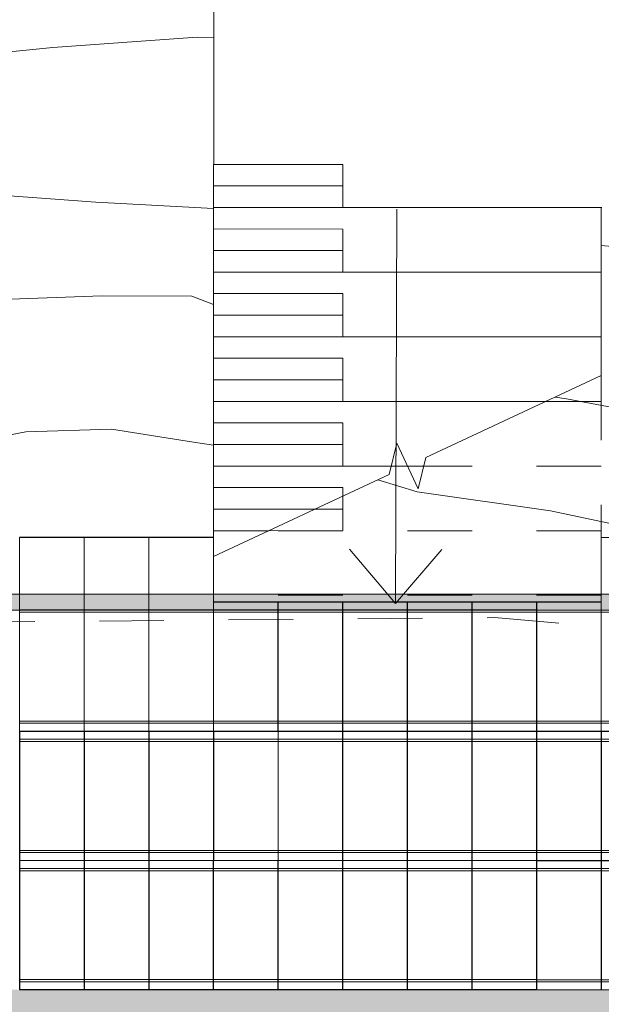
# Model space of a CAD drawing. Header units: metres. Extents: x -373759 to -373409, y 810976 to 811228.
# Tile 70 of 153: x -373604 to -373595, y 811110 to 811125. Entities that reach past the tile are written whole.
import ezdxf

# ---------------------------------------------------------------- set-up
doc = ezdxf.new("R2010")
doc.units = ezdxf.units.M
doc.header["$XCLIPFRAME"] = 2
doc.linetypes.add('TRAÇO 1mm', pattern=[2, 1, -1])
for name, color, linetype, lineweight, true_color in [('A-DETL', 7, 'Continuous', 5, 0x00a600), ('BASE ALAMEDA JULIO MULLER 1_explodidoR01_dwg', 7, 'Continuous', 5, 0x767676), ('Curva_Intermediária', 7, 'Continuous', 9, 0x656565), ('Curva_Mestra', 7, 'Continuous', 40, 0xa55200)]:
    doc.layers.add(name, color=color, linetype=linetype, lineweight=lineweight, true_color=true_color)
for name, color, linetype, lineweight in [('A-FLOR', 7, 'Continuous', 5), ('A-FLOR-PATT', 7, 'Continuous', 5), ('A-GENM', 7, 'Continuous', 5), ('I-WALL', 7, 'Continuous', 5), ('S-STRS', 7, 'Continuous', 5), ('S-STRS-MBND', 7, 'TRAÇO 1mm', 5)]:
    doc.layers.add(name, color=color, linetype=linetype, lineweight=lineweight)
picture_1 = doc.add_image_def('image1.jpg', size_in_pixel=(999, 584))

# ---------------------------------------------------------------- blocks, each defined once
blk = doc.blocks.new('BASE ALAMEDA JULIO MULLER 1_explodidoR01_dwg-478056-PISTA INFERIOR PARTE 1')
at = {"layer": 'Curva_Intermediária', "color": 9, "lineweight": 5, "true_color": 0xc0c0c0, "flags": 128}
for points in [[(25895, 892048), (25645, 892126), (23453, 892582), (21613, 892910), (19260, 893270), (17245, 893702), (15204, 894118), (13677, 894454), (11709, 894782), (9444, 895302), (6285, 895926), (2578, 896683), (1375, 896669), (172, 896655)], [(24762, 888078), (24476, 888294), (23140, 888678), (21341, 889118), (20915, 889173)], [(24168, 885984), (23885, 886110), (22716, 886654), (21429, 886974), (20318, 887068)], [(34726, 882894), (34693, 882910), (33029, 883702), (31277, 884358), (29621, 885182), (29459, 885257)], [(30706, 882646), (30581, 882702), (28909, 883582), (27005, 884430), (26467, 884774)]]:
    blk.add_lwpolyline(points, dxfattribs=at)
at = {"layer": 'Curva_Mestra', "color": 9, "lineweight": 5, "true_color": 0xc0c0c0, "flags": 128}
for points in [[(8799, 893018), (9701, 892878), (10292, 892798), (11701, 892590), (14117, 892238), (16133, 891822), (17812, 891454), (19461, 891166), (21253, 890894), (23444, 890094), (25167, 889505)], [(30783, 887316), (31836, 886910), (32997, 886438), (34669, 885742), (35838, 885351)]]:
    blk.add_lwpolyline(points, dxfattribs=at)
blk = doc.blocks.new('_EST_ PLACA PISO ESTRUTURAL BORDA - _EST_ PLACA PISO ESTRUTURAL BORDA-V31-PISTA INFERIOR PARTE 1')
at = {"layer": 'A-GENM', "color": 253, "true_color": 0xaaaaaa}
for p, q in [((-1000, 500), (-1000, -500)), ((1997, 500), (-998, 500)), ((-998, 500), (1997, 500)), ((-998, 500), (-998, -500)), ((-998, 500), (-998, -500)), ((-998, 500), (1997, 500)), ((-876, 500), (-998, 500)), ((-998, -500), (-998, 500)), ((-998, 500), (-998, -500)), ((-843, 500), (-876, 500)), ((-876, 500), (-876, -500)), ((843, 500), (-843, 500)), ((-843, -500), (-843, 500)), ((876, 500), (843, 500)), ((843, 500), (843, -500)), ((1997, 500), (876, 500)), ((876, 500), (876, -500)), ((1997, -500), (1997, 500)), ((1997, 500), (1997, -500)), ((1997, 500), (1997, -500)), ((1997, 500), (1997, -500)), ((2000, 500), (2000, -500)), ((1997, -500), (-998, -500)), ((-998, -500), (1997, -500)), ((-998, -500), (-876, -500)), ((1997, -500), (-998, -500)), ((-876, -500), (-843, -500)), ((-843, -500), (843, -500)), ((843, -500), (876, -500)), ((876, -500), (1997, -500))]:
    blk.add_line(p, q, dxfattribs=at)
blk = doc.blocks.new('_EST_ PLACA PISO ESTRUTURAL MEIO - _EST_ PLACA PISO ESTRUTURAL MEIO-V17-PISTA INFERIOR PARTE 1')
at = {"layer": 'A-GENM', "color": 253, "true_color": 0xaaaaaa}
for p, q in [((-1000, -500), (-1000, 500)), ((-998, 500), (997, 500)), ((-876, 500), (-998, 500)), ((997, 497), (-998, 497)), ((-998, 497), (997, 497)), ((-998, 497), (-998, -498)), ((-998, 497), (-998, -498)), ((-998, -498), (-998, 497)), ((-998, 497), (-998, -498)), ((-843, 500), (-876, 500)), ((-876, 497), (-876, -498)), ((843, 500), (-843, 500)), ((-843, -498), (-843, 497)), ((876, 500), (843, 500)), ((843, 497), (843, -498)), ((997, 500), (876, 500)), ((876, 497), (876, -498)), ((997, 497), (997, -498)), ((997, -498), (997, 497)), ((997, 497), (997, -498)), ((997, 497), (997, -498)), ((1000, -500), (1000, 500)), ((997, -498), (-998, -498)), ((-998, -498), (997, -498)), ((997, -500), (-998, -500)), ((-998, -500), (-876, -500)), ((-876, -500), (-843, -500)), ((-843, -500), (843, -500)), ((843, -500), (876, -500)), ((876, -500), (997, -500))]:
    blk.add_line(p, q, dxfattribs=at)
blk = doc.blocks.new('_EST_ PLACA PISO ESTRUTURAL MEIO - _EST_ PLACA PISO ESTRUTURAL MEIO-V15-PISTA INFERIOR PARTE 1')
at = {"layer": 'A-GENM', "color": 253, "true_color": 0xaaaaaa}
for p, q in [((-1000, 500), (-1000, -500)), ((-998, 500), (997, 500)), ((-876, 500), (-998, 500)), ((997, 497), (-998, 497)), ((-998, 497), (997, 497)), ((-998, 497), (-998, -498)), ((-998, 497), (-998, -498)), ((-998, -498), (-998, 497)), ((-998, 497), (-998, -498)), ((-843, 500), (-876, 500)), ((-876, 497), (-876, -498)), ((843, 500), (-843, 500)), ((-843, -498), (-843, 497)), ((876, 500), (843, 500)), ((843, 497), (843, -498)), ((997, 500), (876, 500)), ((876, 497), (876, -498)), ((997, 497), (997, -498)), ((997, -498), (997, 497)), ((997, 497), (997, -498)), ((997, 497), (997, -498)), ((1000, 500), (1000, -500)), ((997, -498), (-998, -498)), ((-998, -498), (997, -498)), ((997, -500), (-998, -500)), ((-998, -500), (-876, -500)), ((-876, -500), (-843, -500)), ((-843, -500), (843, -500)), ((843, -500), (876, -500)), ((876, -500), (997, -500))]:
    blk.add_line(p, q, dxfattribs=at)
blk = doc.blocks.new('_EST_ PLACA PISO ESTRUTURAL BORDA - _EST_ PLACA PISO ESTRUTURAL BORDA-V142-PISTA INFERIOR PARTE 1')
at = {"layer": 'A-GENM', "color": 253, "true_color": 0xaaaaaa}
for p, q in [((-1000, 500), (-1000, -500)), ((1997, 500), (-998, 500)), ((-998, 500), (1997, 500)), ((-998, 500), (-998, -500)), ((-998, 500), (-998, -500)), ((-998, 500), (1997, 500)), ((-876, 500), (-998, 500)), ((-998, -500), (-998, 500)), ((-998, 500), (-998, -500)), ((-843, 500), (-876, 500)), ((-876, 500), (-876, -500)), ((843, 500), (-843, 500)), ((-843, -500), (-843, 500)), ((876, 500), (843, 500)), ((843, 500), (843, -500)), ((1997, 500), (876, 500)), ((876, 500), (876, -500)), ((1997, -500), (1997, 500)), ((1997, 500), (1997, -500)), ((1997, 500), (1997, -500)), ((1997, 500), (1997, -500)), ((2000, 500), (2000, -500)), ((1997, -500), (-998, -500)), ((-998, -500), (1704, -500)), ((1704, -500), (-998, -500)), ((-998, -500), (-876, -500)), ((-876, -500), (-843, -500)), ((-843, -500), (843, -500)), ((843, -500), (876, -500)), ((876, -500), (998, -500)), ((998, -500), (1704, -500)), ((1704, -500), (1997, -500)), ((1704, -500), (1997, -500)), ((1997, -500), (1704, -500))]:
    blk.add_line(p, q, dxfattribs=at)
blk = doc.blocks.new('_EST_ PLACA PISO ESTRUTURAL MEIO - _EST_ PLACA PISO ESTRUTURAL MEIO-3577490-PISTA INFERIOR PARTE 1')
at = {"layer": 'A-GENM', "color": 253, "true_color": 0xaaaaaa}
for p, q in [((-1000, 500), (-1000, -500)), ((-998, 500), (997, 500)), ((-876, 500), (-998, 500)), ((997, 497), (-998, 497)), ((-998, 497), (997, 497)), ((-998, 497), (-998, -498)), ((-998, 497), (-998, -498)), ((-998, -498), (-998, 497)), ((-998, 497), (-998, -498)), ((-843, 500), (-876, 500)), ((-876, 497), (-876, -498)), ((843, 500), (-843, 500)), ((-843, -498), (-843, 497)), ((876, 500), (843, 500)), ((843, 497), (843, -498)), ((997, 500), (876, 500)), ((876, 497), (876, -498)), ((997, 497), (997, -498)), ((997, -498), (997, 497)), ((997, 497), (997, -498)), ((997, 497), (997, -498)), ((1000, 500), (1000, -500)), ((997, -498), (-998, -498)), ((-998, -498), (997, -498)), ((-998, -500), (-876, -500)), ((997, -500), (-998, -500)), ((-876, -500), (-843, -500)), ((-843, -500), (843, -500)), ((843, -500), (876, -500)), ((876, -500), (997, -500))]:
    blk.add_line(p, q, dxfattribs=at)
blk = doc.blocks.new('_EST_ PLACA PISO ESTRUTURAL MEIO - _EST_ PLACA PISO ESTRUTURAL MEIO-V92-PISTA INFERIOR PARTE 1')
at = {"layer": 'A-GENM', "color": 253, "true_color": 0xaaaaaa}
for p, q in [((-1000, 500), (-1000, -500)), ((-998, 500), (997, 500)), ((997, 497), (-998, 497)), ((-998, 497), (997, 497)), ((-998, 497), (-998, -498)), ((-998, 497), (-998, -498)), ((-998, -498), (-998, 497)), ((-998, 497), (-998, -498)), ((-876, 500), (-997, 500)), ((-843, 500), (-876, 500)), ((-876, 497), (-876, -498)), ((843, 500), (-843, 500)), ((-843, -498), (-843, 497)), ((876, 500), (843, 500)), ((843, 497), (843, -498)), ((997, 500), (876, 500)), ((876, 497), (876, -498)), ((997, 497), (997, -498)), ((997, -498), (997, 497)), ((997, 497), (997, -498)), ((997, 497), (997, -498)), ((1000, 500), (1000, -500)), ((997, -498), (-998, -498)), ((-998, -498), (997, -498)), ((997, -500), (-998, -500)), ((-998, -500), (-876, -500)), ((-876, -500), (-843, -500)), ((-843, -500), (843, -500)), ((843, -500), (876, -500)), ((876, -500), (997, -500))]:
    blk.add_line(p, q, dxfattribs=at)
blk = doc.blocks.new('_EST_ PLACA PISO ESTRUTURAL MEIO - _EST_ PLACA PISO ESTRUTURAL MEIO-V143-PISTA INFERIOR PARTE 1')
at = {"layer": 'A-GENM', "color": 253, "true_color": 0xaaaaaa}
for p, q in [((-1000, -500), (-1000, 500)), ((-998, 500), (997, 500)), ((-876, 500), (-998, 500)), ((997, 497), (-998, 497)), ((-998, 497), (997, 497)), ((-998, 497), (-998, -498)), ((-998, 497), (-998, -498)), ((-998, -498), (-998, 497)), ((-998, 497), (-998, -498)), ((-843, 500), (-876, 500)), ((-876, 497), (-876, -498)), ((843, 500), (-843, 500)), ((-843, -498), (-843, 497)), ((876, 500), (843, 500)), ((843, 497), (843, -498)), ((997, 500), (876, 500)), ((876, 497), (876, -498)), ((997, 497), (997, -498)), ((997, -498), (997, 497)), ((997, 497), (997, -498)), ((997, 497), (997, -498)), ((1000, -500), (1000, 500)), ((997, -498), (-998, -498)), ((-998, -498), (997, -498)), ((-998, -500), (-876, -500)), ((997, -500), (-998, -500)), ((-876, -500), (-843, -500)), ((-843, -500), (843, -500)), ((843, -500), (876, -500)), ((876, -500), (997, -500))]:
    blk.add_line(p, q, dxfattribs=at)
blk = doc.blocks.new('_EST_ PLACA PISO ESTRUTURAL MEIO - _EST_ PLACA PISO ESTRUTURAL MEIO-V144-PISTA INFERIOR PARTE 1')
at = {"layer": 'A-GENM', "color": 253, "true_color": 0xaaaaaa}
for p, q in [((-1000, 500), (-1000, -500)), ((-998, 500), (997, 500)), ((-876, 500), (-998, 500)), ((997, 497), (-998, 497)), ((-998, 497), (997, 497)), ((-998, 497), (-998, -498)), ((-998, 497), (-998, -498)), ((-998, -498), (-998, 497)), ((-998, 497), (-998, -498)), ((-843, 500), (-876, 500)), ((-876, 497), (-876, -498)), ((843, 500), (-843, 500)), ((-843, -498), (-843, 497)), ((876, 500), (843, 500)), ((843, 497), (843, -498)), ((997, 500), (876, 500)), ((876, 497), (876, -498)), ((997, 497), (997, -498)), ((997, -498), (997, 497)), ((997, 497), (997, -498)), ((997, 497), (997, -498)), ((1000, 500), (1000, -500)), ((997, -498), (-998, -498)), ((-998, -498), (997, -498)), ((-998, -500), (-876, -500)), ((997, -500), (-998, -500)), ((-876, -500), (-843, -500)), ((-843, -500), (843, -500)), ((843, -500), (876, -500)), ((876, -500), (997, -500))]:
    blk.add_line(p, q, dxfattribs=at)
blk = doc.blocks.new('_EST_ PLACA PISO ESTRUTURAL MEIO - _EST_ PLACA PISO ESTRUTURAL MEIO-V145-PISTA INFERIOR PARTE 1')
at = {"layer": 'A-GENM', "color": 253, "true_color": 0xaaaaaa}
for p, q in [((-1000, -500), (-1000, 500)), ((-998, 500), (997, 500)), ((997, 497), (-998, 497)), ((-998, 497), (997, 497)), ((-998, 497), (-998, -498)), ((-998, 497), (-998, -498)), ((-998, -498), (-998, 497)), ((-998, 497), (-998, -498)), ((-876, 500), (-997, 500)), ((-843, 500), (-876, 500)), ((-876, 497), (-876, -498)), ((843, 500), (-843, 500)), ((-843, -498), (-843, 497)), ((876, 500), (843, 500)), ((843, 497), (843, -498)), ((997, 500), (876, 500)), ((876, 497), (876, -498)), ((997, 497), (997, -498)), ((997, -498), (997, 497)), ((997, 497), (997, -498)), ((997, 497), (997, -498)), ((1000, -500), (1000, 500)), ((997, -498), (-998, -498)), ((-998, -498), (997, -498)), ((997, -500), (-998, -500)), ((-998, -500), (-876, -500)), ((-876, -500), (-843, -500)), ((-843, -500), (843, -500)), ((843, -500), (876, -500)), ((876, -500), (997, -500))]:
    blk.add_line(p, q, dxfattribs=at)
blk = doc.blocks.new('_EST_ PLACA PISO ESTRUTURAL MEIO - _EST_ PLACA PISO ESTRUTURAL MEIO-V95-PISTA INFERIOR PARTE 1')
at = {"layer": 'A-GENM', "color": 253, "true_color": 0xaaaaaa}
for p, q in [((-1000, 500), (-1000, -500)), ((-998, 500), (997, 500)), ((-876, 500), (-998, 500)), ((997, 497), (-998, 497)), ((-998, 497), (997, 497)), ((-998, 497), (-998, -498)), ((-998, 497), (-998, -498)), ((-998, -498), (-998, 497)), ((-998, 497), (-998, -498)), ((-843, 500), (-876, 500)), ((-876, 497), (-876, -498)), ((843, 500), (-843, 500)), ((-843, -498), (-843, 497)), ((876, 500), (843, 500)), ((843, 497), (843, -498)), ((997, 500), (876, 500)), ((876, 497), (876, -498)), ((997, 497), (997, -498)), ((997, -498), (997, 497)), ((997, 497), (997, -498)), ((997, 497), (997, -498)), ((1000, 500), (1000, -500)), ((997, -498), (-998, -498)), ((-998, -498), (997, -498)), ((-998, -500), (-876, -500)), ((997, -500), (-998, -500)), ((-876, -500), (-843, -500)), ((-843, -500), (843, -500)), ((843, -500), (876, -500)), ((876, -500), (997, -500))]:
    blk.add_line(p, q, dxfattribs=at)
blk = doc.blocks.new('_EST_ PLACA PISO ESTRUTURAL BORDA - _EST_ PLACA PISO ESTRUTURAL BORDA-V146-PISTA INFERIOR PARTE 1')
at = {"layer": 'A-GENM', "color": 253, "true_color": 0xaaaaaa}
for p, q in [((-1000, 500), (-1000, -500)), ((1998, 500), (-998, 500)), ((-998, 500), (1998, 500)), ((-998, 500), (-998, -500)), ((-998, 500), (-998, -500)), ((-998, 500), (1998, 500)), ((-876, 500), (-998, 500)), ((-998, -500), (-998, 500)), ((-998, 500), (-998, -500)), ((-843, 500), (-876, 500)), ((-876, 500), (-876, -500)), ((843, 500), (-843, 500)), ((-843, -500), (-843, 500)), ((876, 500), (843, 500)), ((843, 500), (843, -500)), ((997, 500), (876, 500)), ((876, 500), (876, -500)), ((1998, 500), (997, 500)), ((1998, -500), (1998, 500)), ((1998, 500), (1998, -500)), ((1998, 500), (1998, -500)), ((1998, 500), (1998, -500)), ((2000, 500), (2000, -500)), ((1998, -500), (-998, -500)), ((-998, -500), (1998, -500)), ((-998, -500), (-876, -500)), ((1998, -500), (-998, -500)), ((-876, -500), (-843, -500)), ((-843, -500), (843, -500)), ((843, -500), (876, -500)), ((876, -500), (1998, -500))]:
    blk.add_line(p, q, dxfattribs=at)
blk = doc.blocks.new('Stairs 1 - Stairs 1-4165388-PISTA INFERIOR PARTE 1')
at = {"layer": 'S-STRS'}
for p, q in [((-579752, 674183), (-581547, 673301)), ((-579752, 674183), (-579605, 673883)), ((-579605, 673883), (-581400, 673002)), ((-579605, 673883), (-579458, 673586)), ((-581400, 673002), (-581547, 673301)), ((-579311, 673286), (-581107, 672405)), ((-579311, 673286), (-579164, 672987)), ((-581254, 672704), (-581400, 673002)), ((-579164, 672987), (-580960, 672105)), ((-579164, 672987), (-579018, 672688)), ((-580960, 672105), (-581107, 672405)), ((-578871, 672389), (-580666, 671507)), ((-578871, 672389), (-578724, 672090)), ((-580813, 671806), (-580960, 672105)), ((-578724, 672090), (-580519, 671208)), ((-578724, 672090), (-578577, 671790)), ((-580519, 671208), (-580666, 671507)), ((-578430, 671491), (-580225, 670610)), ((-578430, 671491), (-578283, 671192)), ((-580372, 670909), (-580519, 671208)), ((-578283, 671192), (-580078, 670310)), ((-578283, 671192), (-578136, 670893)), ((-580078, 670310), (-580225, 670610)), ((-577989, 670594), (-579784, 669712)), ((-577989, 670594), (-577842, 670295)), ((-579931, 670011), (-580078, 670310)), ((-577842, 670295), (-579637, 669413)), ((-577842, 670295), (-577695, 669995)), ((-579637, 669413), (-579784, 669712)), ((-577548, 669696), (-579343, 668814)), ((-577548, 669696), (-577401, 669397)), ((-579490, 669114), (-579637, 669413)), ((-577401, 669397), (-579196, 668515)), ((-577401, 669397), (-577254, 669098)), ((-578281, 668593), (-577254, 669098)), ((-579196, 668515), (-579343, 668814)), ((-579049, 668216), (-579196, 668515))]:
    blk.add_line(p, q, dxfattribs=at)

msp = doc.modelspace()

# ---------------------------------------------------------------- hatches: boundary and pattern name
at = {"layer": 'A-FLOR-PATT', "true_color": 0xff9191}
msp.add_hatch(color=21, dxfattribs=at).paths.add_polyline_path([(-373473.092, 811079.202), (-373472.52, 811081.119), (-373565.769, 811108.99), (-373566.267, 811109.132), (-373566.769, 811109.262), (-373567.273, 811109.38), (-373567.78, 811109.486), (-373568.289, 811109.579), (-373568.801, 811109.661), (-373569.314, 811109.729), (-373569.829, 811109.786), (-373570.345, 811109.829), (-373570.862, 811109.861), (-373571.38, 811109.88), (-373571.898, 811109.886), (-373707.604, 811109.887), (-373707.94, 811109.893), (-373708.277, 811109.912), (-373708.613, 811109.943), (-373708.947, 811109.987), (-373709.28, 811110.044), (-373709.61, 811110.113), (-373709.983, 811110.208), (-373710.268, 811110.29), (-373710.581, 811110.394), (-373710.897, 811110.511), (-373711.209, 811110.641), (-373711.515, 811110.781), (-373711.816, 811110.934), (-373712.111, 811111.097), (-373712.446, 811111.302), (-373712.682, 811111.457), (-373712.957, 811111.652), (-373713.224, 811111.858), (-373713.483, 811112.073), (-373713.734, 811112.298), (-373713.977, 811112.533), (-373714.21, 811112.776), (-373714.435, 811113.028), (-373714.649, 811113.288), (-373714.854, 811113.556), (-373715.049, 811113.831), (-373715.272, 811114.179), (-373715.407, 811114.403), (-373715.569, 811114.698), (-373715.72, 811115), (-373715.86, 811115.307), (-373715.989, 811115.619), (-373716.105, 811115.935), (-373716.21, 811116.256), (-373716.302, 811116.58), (-373716.383, 811116.908), (-373716.451, 811117.238), (-373716.506, 811117.571), (-373716.549, 811117.905), (-373716.581, 811118.274), (-373716.605, 811118.275), (-373716.487, 811155.531), (-373718.487, 811155.531), (-373718.603, 811118.921), (-373718.598, 811118.553), (-373718.58, 811118.185), (-373718.551, 811117.818), (-373718.509, 811117.452), (-373718.455, 811117.087), (-373718.388, 811116.725), (-373718.31, 811116.365), (-373718.22, 811116.008), (-373718.117, 811115.654), (-373718.003, 811115.304), (-373717.877, 811114.958), (-373717.74, 811114.616), (-373717.591, 811114.279), (-373717.432, 811113.947), (-373717.261, 811113.621), (-373717.079, 811113.3), (-373716.887, 811112.986), (-373716.684, 811112.679), (-373716.471, 811112.378), (-373716.248, 811112.085), (-373716.015, 811111.799), (-373715.773, 811111.522), (-373715.522, 811111.252), (-373715.262, 811110.991), (-373714.985, 811110.732), (-373714.717, 811110.496), (-373714.432, 811110.263), (-373714.139, 811110.039), (-373713.839, 811109.825), (-373713.532, 811109.622), (-373713.219, 811109.428), (-373712.899, 811109.245), (-373712.573, 811109.074), (-373712.242, 811108.913), (-373711.905, 811108.763), (-373711.564, 811108.624), (-373711.218, 811108.498), (-373710.868, 811108.382), (-373710.515, 811108.279), (-373710.158, 811108.187), (-373709.798, 811108.108), (-373709.436, 811108.04), (-373709.072, 811107.985), (-373708.706, 811107.942), (-373708.277, 811107.908), (-373707.971, 811107.893), (-373707.603, 811107.887), (-373571.898, 811107.886), (-373571.428, 811107.88), (-373570.959, 811107.863), (-373570.49, 811107.835), (-373570.022, 811107.795), (-373569.556, 811107.744), (-373569.09, 811107.682), (-373568.627, 811107.608), (-373568.165, 811107.523), (-373567.705, 811107.427), (-373567.248, 811107.32), (-373566.794, 811107.202), (-373566.342, 811107.073), (-373476.303, 811080.162)], flags=0)
at = {"layer": 'I-WALL', "true_color": 0x808080}
h = msp.add_hatch(color=8, dxfattribs=at)
h.paths.add_polyline_path([(-373594.382, 811116.006), (-373657.668, 811116.006), (-373657.668, 811115.756), (-373594.382, 811115.756)], flags=0)
h.paths.add_polyline_path([(-373593.396, 811115.756), (-373593.396, 811116.006), (-373594.382, 811116.006), (-373594.382, 811115.756)], flags=0)
h.paths.add_polyline_path([(-373626.749, 811115.881), (-373626.749, 811115.881), (-373626.39, 811115.881)], flags=0)
h.paths.add_polyline_path([(-373628.382, 811115.889), (-373628.382, 811115.889), (-373628.382, 811116.006)], flags=0)

# ---------------------------------------------------------------- linework, layer by layer
at = {"layer": 'A-DETL', "color": 7}
for p, q in [((-373598.547, 811121.96), (-373598.566, 811115.86)), ((-373598.566, 811115.86), (-373599.277, 811116.699)), ((-373598.566, 811115.86), (-373597.85, 811116.694))]:
    msp.add_line(p, q, dxfattribs=at)
at = {"layer": 'A-DETL', "color": 40, "linetype": 'TRAÇO 1mm', "lineweight": 20, "true_color": 0xf5c00a}
for p, q in [((-373695.145, 811114.796), (-373597.035, 811115.641)), ((-373597.035, 811115.641), (-373592.751, 811115.267))]:
    msp.add_line(p, q, dxfattribs=at)
at = {"layer": 'A-FLOR'}
for p, q in [((-373601.375, 811128.239), (-373601.375, 811122.651)), ((-373595.382, 811121.986), (-373595.375, 811121.986)), ((-373603.385, 811109.886), (-373604.38, 811109.886)), ((-373602.385, 811109.886), (-373603.38, 811109.886)), ((-373601.385, 811109.886), (-373602.38, 811109.886)), ((-373600.385, 811109.886), (-373601.38, 811109.886)), ((-373599.385, 811109.886), (-373600.38, 811109.886)), ((-373598.385, 811109.886), (-373599.38, 811109.886)), ((-373597.385, 811109.886), (-373598.38, 811109.886)), ((-373596.385, 811109.886), (-373597.38, 811109.886)), ((-373595.385, 811109.886), (-373596.38, 811109.886))]:
    msp.add_line(p, q, dxfattribs=at)
at = {"layer": 'I-WALL'}
for p, q in [((-373605.382, 811116.006), (-373593.396, 811116.006)), ((-373601.382, 811115.756), (-373605.382, 811115.756)), ((-373600.385, 811115.756), (-373601.38, 811115.756)), ((-373599.385, 811115.756), (-373600.38, 811115.756)), ((-373598.385, 811115.756), (-373599.38, 811115.756)), ((-373597.385, 811115.756), (-373598.38, 811115.756)), ((-373596.385, 811115.756), (-373597.38, 811115.756)), ((-373595.385, 811115.756), (-373596.38, 811115.756)), ((-373593.396, 811115.756), (-373595.382, 811115.756))]:
    msp.add_line(p, q, dxfattribs=at)
at = {"layer": 'S-STRS'}
for p, q in [((-373595.382, 811121.986), (-373601.382, 811121.986)), ((-373601.382, 811121.986), (-373601.382, 811121.653)), ((-373595.382, 811121.986), (-373601.382, 811121.986)), ((-373595.382, 811121.986), (-373595.382, 811120.986)), ((-373601.382, 811120.986), (-373601.382, 811120.653)), ((-373595.382, 811120.986), (-373601.382, 811120.986)), ((-373595.382, 811120.986), (-373601.382, 811120.986)), ((-373595.382, 811120.986), (-373595.382, 811119.986)), ((-373601.382, 811119.986), (-373601.382, 811119.653)), ((-373595.382, 811119.986), (-373601.382, 811119.986)), ((-373595.382, 811119.986), (-373601.382, 811119.986)), ((-373595.382, 811119.986), (-373595.382, 811119.385)), ((-373601.382, 811118.986), (-373601.382, 811118.653)), ((-373596.238, 811118.986), (-373601.382, 811118.986)), ((-373596.238, 811118.986), (-373601.382, 811118.986)), ((-373601.382, 811117.986), (-373601.382, 811117.653)), ((-373598.634, 811117.986), (-373601.382, 811117.986)), ((-373598.634, 811117.986), (-373601.382, 811117.986)), ((-373598.131, 811117.986), (-373598.382, 811117.986)), ((-373598.131, 811117.986), (-373598.382, 811117.986)), ((-373601.382, 811116.986), (-373601.382, 811116.587)), ((-373600.527, 811116.986), (-373601.382, 811116.986)), ((-373600.527, 811116.986), (-373601.382, 811116.986))]:
    msp.add_line(p, q, dxfattribs=at)
at = {"layer": 'S-STRS-MBND', "linetype": 'Continuous'}
for p, q in [((-373598.099, 811118.118), (-373595.382, 811119.385)), ((-373598.666, 811117.854), (-373598.547, 811118.34)), ((-373598.547, 811118.34), (-373598.217, 811117.632)), ((-373598.217, 811117.632), (-373598.099, 811118.118)), ((-373601.382, 811116.587), (-373598.666, 811117.854))]:
    msp.add_line(p, q, dxfattribs=at)
at = {"layer": 'S-STRS-MBND'}
for p, q in [((-373595.382, 811119.385), (-373595.382, 811115.986)), ((-373595.382, 811118.986), (-373596.238, 811118.986)), ((-373595.382, 811118.986), (-373596.238, 811118.986)), ((-373598.382, 811117.986), (-373598.634, 811117.986)), ((-373598.382, 811117.986), (-373598.634, 811117.986)), ((-373595.382, 811117.986), (-373598.131, 811117.986)), ((-373595.382, 811117.986), (-373598.131, 811117.986)), ((-373595.382, 811116.986), (-373600.527, 811116.986)), ((-373595.382, 811116.986), (-373600.527, 811116.986)), ((-373601.382, 811116.587), (-373601.382, 811115.986)), ((-373595.382, 811115.986), (-373601.382, 811115.986))]:
    msp.add_line(p, q, dxfattribs=at)

# ---------------------------------------------------------------- block references
at = {"layer": 'A-GENM', "color": 253, "true_color": 0xaaaaaa}
for name, p, xscale, yscale, zscale, rotation in [('_EST_ PLACA PISO ESTRUTURAL BORDA - _EST_ PLACA PISO ESTRUTURAL BORDA-V31-PISTA INFERIOR PARTE 1', (-373603.882, 811114.884), 0.001000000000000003, 0.001000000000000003, 0.001000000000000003, 89.99971691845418), ('_EST_ PLACA PISO ESTRUTURAL BORDA - _EST_ PLACA PISO ESTRUTURAL BORDA-V31-PISTA INFERIOR PARTE 1', (-373602.882, 811114.884), 0.001000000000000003, 0.001000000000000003, 0.001000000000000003, 89.99971691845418), ('_EST_ PLACA PISO ESTRUTURAL BORDA - _EST_ PLACA PISO ESTRUTURAL BORDA-V142-PISTA INFERIOR PARTE 1', (-373601.882, 811114.884), 0.001000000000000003, 0.001000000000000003, 0.001000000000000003, 89.99971691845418), ('_EST_ PLACA PISO ESTRUTURAL BORDA - _EST_ PLACA PISO ESTRUTURAL BORDA-V146-PISTA INFERIOR PARTE 1', (-373594.882, 811114.883), 0.001000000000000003, 0.001000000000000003, 0.001000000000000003, 89.99971691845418), ('_EST_ PLACA PISO ESTRUTURAL MEIO - _EST_ PLACA PISO ESTRUTURAL MEIO-3577490-PISTA INFERIOR PARTE 1', (-373600.882, 811114.884), 0.001000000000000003, 0.001000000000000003, 0.001000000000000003, 269.9997169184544), ('_EST_ PLACA PISO ESTRUTURAL MEIO - _EST_ PLACA PISO ESTRUTURAL MEIO-V15-PISTA INFERIOR PARTE 1', (-373599.882, 811114.884), 0.001000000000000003, 0.001000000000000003, 0.001000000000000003, 269.9997169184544), ('_EST_ PLACA PISO ESTRUTURAL MEIO - _EST_ PLACA PISO ESTRUTURAL MEIO-V15-PISTA INFERIOR PARTE 1', (-373598.882, 811114.884), 0.001000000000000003, 0.001000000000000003, 0.001000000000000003, 269.9997169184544), ('_EST_ PLACA PISO ESTRUTURAL MEIO - _EST_ PLACA PISO ESTRUTURAL MEIO-V15-PISTA INFERIOR PARTE 1', (-373597.882, 811114.884), 0.001000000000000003, 0.001000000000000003, 0.001000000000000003, 269.9997169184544), ('_EST_ PLACA PISO ESTRUTURAL MEIO - _EST_ PLACA PISO ESTRUTURAL MEIO-V92-PISTA INFERIOR PARTE 1', (-373596.882, 811114.884), 0.001000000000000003, 0.001000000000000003, 0.001000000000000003, 269.9997169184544), ('_EST_ PLACA PISO ESTRUTURAL MEIO - _EST_ PLACA PISO ESTRUTURAL MEIO-V144-PISTA INFERIOR PARTE 1', (-373595.882, 811114.883), 0.001000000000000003, 0.001000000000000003, 0.001000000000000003, 269.9997169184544), ('_EST_ PLACA PISO ESTRUTURAL MEIO - _EST_ PLACA PISO ESTRUTURAL MEIO-V17-PISTA INFERIOR PARTE 1', (-373603.882, 811112.884), 0.001000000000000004, 0.001000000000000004, 0.001000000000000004, 89.999716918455), ('_EST_ PLACA PISO ESTRUTURAL MEIO - _EST_ PLACA PISO ESTRUTURAL MEIO-V17-PISTA INFERIOR PARTE 1', (-373602.882, 811112.884), 0.001000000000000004, 0.001000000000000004, 0.001000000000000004, 89.999716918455), ('_EST_ PLACA PISO ESTRUTURAL MEIO - _EST_ PLACA PISO ESTRUTURAL MEIO-V17-PISTA INFERIOR PARTE 1', (-373601.882, 811112.884), 0.001000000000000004, 0.001000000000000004, 0.001000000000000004, 89.999716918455), ('_EST_ PLACA PISO ESTRUTURAL MEIO - _EST_ PLACA PISO ESTRUTURAL MEIO-V17-PISTA INFERIOR PARTE 1', (-373600.882, 811112.884), 0.001000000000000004, 0.001000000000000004, 0.001000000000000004, 89.999716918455), ('_EST_ PLACA PISO ESTRUTURAL MEIO - _EST_ PLACA PISO ESTRUTURAL MEIO-V17-PISTA INFERIOR PARTE 1', (-373599.882, 811112.884), 0.001000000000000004, 0.001000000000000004, 0.001000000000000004, 89.999716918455), ('_EST_ PLACA PISO ESTRUTURAL MEIO - _EST_ PLACA PISO ESTRUTURAL MEIO-V17-PISTA INFERIOR PARTE 1', (-373598.882, 811112.884), 0.001000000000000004, 0.001000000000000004, 0.001000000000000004, 89.999716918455), ('_EST_ PLACA PISO ESTRUTURAL MEIO - _EST_ PLACA PISO ESTRUTURAL MEIO-V17-PISTA INFERIOR PARTE 1', (-373597.882, 811112.884), 0.001000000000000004, 0.001000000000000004, 0.001000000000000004, 89.999716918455), ('_EST_ PLACA PISO ESTRUTURAL MEIO - _EST_ PLACA PISO ESTRUTURAL MEIO-V143-PISTA INFERIOR PARTE 1', (-373596.882, 811112.884), 0.001000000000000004, 0.001000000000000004, 0.001000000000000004, 89.999716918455), ('_EST_ PLACA PISO ESTRUTURAL MEIO - _EST_ PLACA PISO ESTRUTURAL MEIO-V145-PISTA INFERIOR PARTE 1', (-373595.882, 811112.883), 0.001000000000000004, 0.001000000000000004, 0.001000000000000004, 89.999716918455), ('_EST_ PLACA PISO ESTRUTURAL MEIO - _EST_ PLACA PISO ESTRUTURAL MEIO-V17-PISTA INFERIOR PARTE 1', (-373594.882, 811112.883), 0.001000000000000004, 0.001000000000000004, 0.001000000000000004, 89.999716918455), ('_EST_ PLACA PISO ESTRUTURAL MEIO - _EST_ PLACA PISO ESTRUTURAL MEIO-V15-PISTA INFERIOR PARTE 1', (-373603.882, 811110.884), 0.001000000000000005, 0.001000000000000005, 0.001000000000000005, 269.9997169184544), ('_EST_ PLACA PISO ESTRUTURAL MEIO - _EST_ PLACA PISO ESTRUTURAL MEIO-V15-PISTA INFERIOR PARTE 1', (-373602.882, 811110.884), 0.001000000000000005, 0.001000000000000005, 0.001000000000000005, 269.9997169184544), ('_EST_ PLACA PISO ESTRUTURAL MEIO - _EST_ PLACA PISO ESTRUTURAL MEIO-V15-PISTA INFERIOR PARTE 1', (-373601.882, 811110.884), 0.001000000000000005, 0.001000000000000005, 0.001000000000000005, 269.9997169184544), ('_EST_ PLACA PISO ESTRUTURAL MEIO - _EST_ PLACA PISO ESTRUTURAL MEIO-V15-PISTA INFERIOR PARTE 1', (-373600.882, 811110.884), 0.001000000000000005, 0.001000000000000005, 0.001000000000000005, 269.9997169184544), ('_EST_ PLACA PISO ESTRUTURAL MEIO - _EST_ PLACA PISO ESTRUTURAL MEIO-V15-PISTA INFERIOR PARTE 1', (-373599.882, 811110.884), 0.001000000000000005, 0.001000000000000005, 0.001000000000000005, 269.9997169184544), ('_EST_ PLACA PISO ESTRUTURAL MEIO - _EST_ PLACA PISO ESTRUTURAL MEIO-V15-PISTA INFERIOR PARTE 1', (-373598.882, 811110.884), 0.001000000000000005, 0.001000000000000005, 0.001000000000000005, 269.9997169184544), ('_EST_ PLACA PISO ESTRUTURAL MEIO - _EST_ PLACA PISO ESTRUTURAL MEIO-V15-PISTA INFERIOR PARTE 1', (-373597.882, 811110.884), 0.001000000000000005, 0.001000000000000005, 0.001000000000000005, 269.9997169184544), ('_EST_ PLACA PISO ESTRUTURAL MEIO - _EST_ PLACA PISO ESTRUTURAL MEIO-V92-PISTA INFERIOR PARTE 1', (-373596.882, 811110.884), 0.001000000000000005, 0.001000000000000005, 0.001000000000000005, 269.9997169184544), ('_EST_ PLACA PISO ESTRUTURAL MEIO - _EST_ PLACA PISO ESTRUTURAL MEIO-V95-PISTA INFERIOR PARTE 1', (-373595.882, 811110.883), 0.001000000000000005, 0.001000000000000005, 0.001000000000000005, 269.9997169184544), ('_EST_ PLACA PISO ESTRUTURAL MEIO - _EST_ PLACA PISO ESTRUTURAL MEIO-V15-PISTA INFERIOR PARTE 1', (-373594.882, 811110.883), 0.001000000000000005, 0.001000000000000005, 0.001000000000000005, 269.9997169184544)]:
    msp.add_blockref(name, p, dxfattribs=dict(at, xscale=xscale, yscale=yscale, zscale=zscale, rotation=rotation))
at = {"layer": 'BASE ALAMEDA JULIO MULLER 1_explodidoR01_dwg', "color": 9, "true_color": 0xc0c0c0, "xscale": 0.0009999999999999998, "yscale": 0.0009999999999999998, "zscale": 0.0009999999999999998, "rotation": 15.8306522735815}
msp.add_blockref('BASE ALAMEDA JULIO MULLER 1_explodidoR01_dwg-478056-PISTA INFERIOR PARTE 1', (-373382.942, 810259.336), dxfattribs=at)
at = {"layer": 'S-STRS', "xscale": 0.001, "yscale": 0.001, "zscale": 0.001, "rotation": 333.8399999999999}
msp.add_blockref('Stairs 1 - Stairs 1-4165388-PISTA INFERIOR PARTE 1', (-373376.25, 810261.927), dxfattribs=at)

# ---------------------------------------------------------------- pictures from other files: only their frames are drawn
image = msp.add_image(picture_1, insert=(-373760.797, 810990.663), size_in_units=(351.808, 205.662))
image.set_boundary_path([(4.5384, 95.013), (998.5, 423.353)])
image.dxf.flags = 15

doc.saveas('drawing.dxf')
